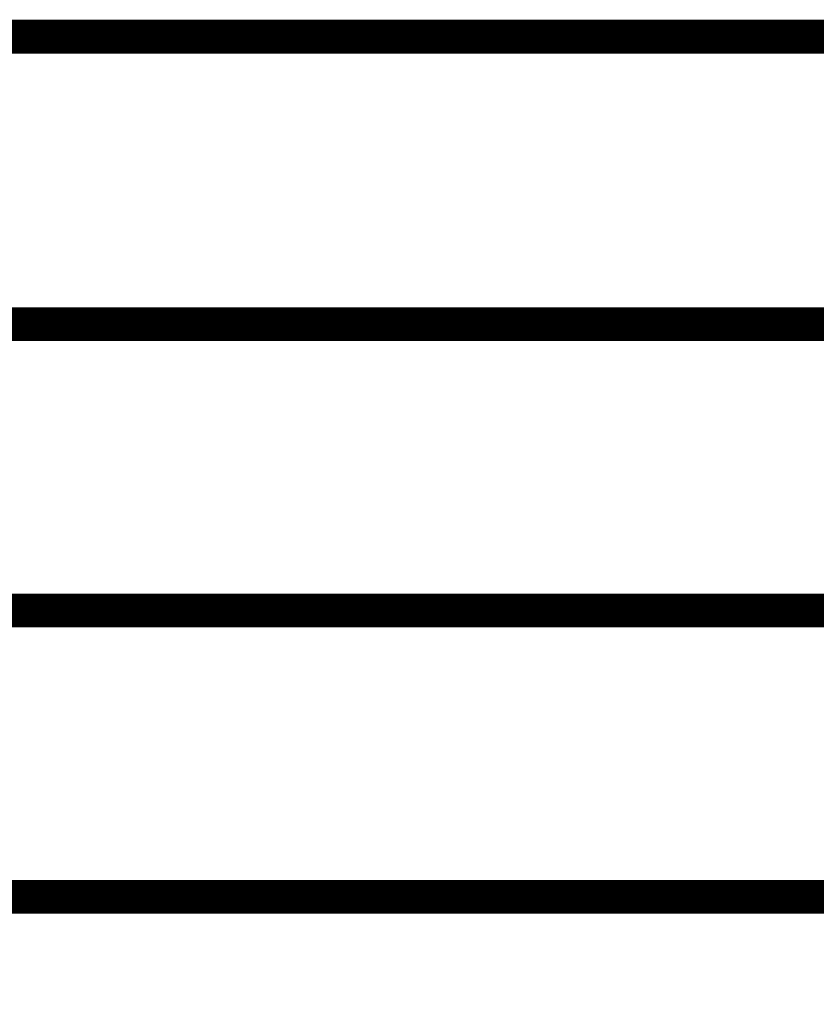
# Model space of a CAD drawing. Header units: inches. Extents: x 0 to 17, y 0 to 11.
# Tile 24 of 37: x 6.209 to 6.487, y 7.462 to 7.806. Entities that reach past the tile are written whole.
import ezdxf

# ---------------------------------------------------------------- set-up
doc = ezdxf.new("R2010")
doc.units = ezdxf.units.IN
doc.header["$MEASUREMENT"] = 0
doc.layers.add('Sheet', color=255, linetype='Continuous')

msp = doc.modelspace()

# ---------------------------------------------------------------- linework, layer by layer
at = {"layer": 'Sheet'}
for points in [[(6.0503, 7.79999, 0.0118, 0.0118, 0), (6.25051, 7.79999, 0.0118, 0.0118, 0)], [(6.95026, 7.79999, 0.0118, 0.0118, 0), (6.25051, 7.79999, 0.0118, 0.0118, 0)], [(6.0503, 7.69968, 0.0118, 0.0118, 0), (6.25051, 7.69968, 0.0118, 0.0118, 0)], [(6.25051, 7.69968, 0.0118, 0.0118, 0), (8.45005, 7.69968, 0.0118, 0.0118, 0), (8.45005, 7.39994, 0.0118, 0.0118, 0), (8.45005, 7.09981, 0.0118, 0.0118, 0)], [(6.0503, 7.59977, 0.0118, 0.0118, 0), (6.25051, 7.59977, 0.0118, 0.0118, 0)], [(6.25051, 7.59977, 0.0118, 0.0118, 0), (6.95026, 7.59977, 0.0118, 0.0118, 0)], [(6.0503, 7.49986, 0.0118, 0.0118, 0), (6.25051, 7.49986, 0.0118, 0.0118, 0)], [(6.25051, 7.49986, 0.0118, 0.0118, 0), (6.95026, 7.49986, 0.0118, 0.0118, 0)]]:
    msp.add_lwpolyline(points, format="xyseb", dxfattribs=at)

doc.saveas('drawing.dxf')
